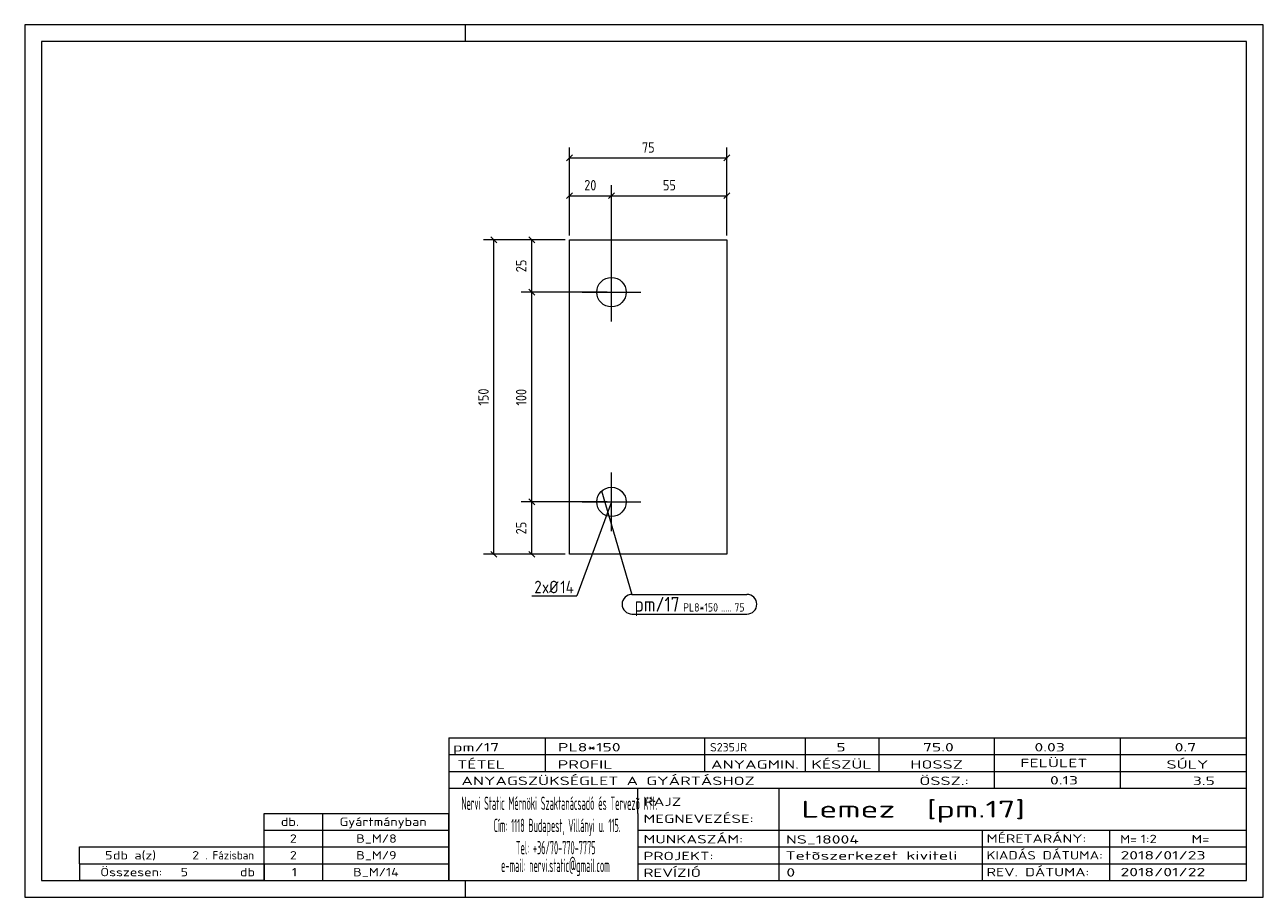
# Model space of a CAD drawing. Header units: millimetres. Extents: x 1 to 296, y 1 to 209.
import ezdxf

# ---------------------------------------------------------------- set-up
doc = ezdxf.new("R2010")
doc.units = ezdxf.units.MM
doc.header["$LTSCALE"] = 0.6
doc.linetypes.add('XKITLINE00', pattern=[0])
for name, color, linetype, lineweight in [('Bolt', 7, 'Continuous', 0), ('BoltMark', 3, 'Continuous', 0), ('DrawingSheet', 5, 'Continuous', 0), ('OtherObjectType', 1, 'Continuous', 0), ('Part', 2, 'Continuous', 0), ('PartMark', 3, 'Continuous', 0), ('Z-DIMENSIONS', 1, 'Continuous', 0)]:
    doc.layers.add(name, color=color, linetype=linetype, lineweight=lineweight)
doc.styles.add('ISOCPEUR', font='ISOCPEUR.TTF')

msp = doc.modelspace()

# ---------------------------------------------------------------- linework, layer by layer
at = {"layer": 'Bolt', "color": 4, "linetype": 'XKITLINE00', "lineweight": 0}
for p, q in [((140.75, 138.25), (140.75, 152.25)), ((133.75, 145.25), (147.75, 145.25)), ((140.75, 88.25), (140.75, 102.25)), ((133.75, 95.25), (147.75, 95.25))]:
    msp.add_line(p, q, dxfattribs=at)
for centre in [(140.75, 145.25), (140.75, 95.25)]:
    msp.add_circle(centre, 3.5, dxfattribs=at)
at = {"layer": 'BoltMark', "color": 4, "linetype": 'XKITLINE00', "lineweight": 0}
for p in [(140.75, 95.25), (121.78, 72.86)]:
    msp.add_line(p, (132.52, 72.86), dxfattribs=at)
at = {"layer": 'DrawingSheet', "color": 2, "linetype": 'XKITLINE00', "lineweight": 0}
for p, q in [((296, 209), (1, 209)), ((1, 209), (1, 1)), ((106, 205), (106, 209)), ((296, 1), (296, 209)), ((106, 1), (106, 5)), ((1, 1), (296, 1))]:
    msp.add_line(p, q, dxfattribs=at)
at = {"layer": 'DrawingSheet', "color": 3, "linetype": 'XKITLINE00', "lineweight": 0}
for p, q in [((292, 205), (5, 205)), ((5, 205), (5, 5)), ((292, 5), (292, 205)), ((5, 5), (292, 5))]:
    msp.add_line(p, q, dxfattribs=at)
at = {"layer": 'OtherObjectType', "color": 7, "linetype": 'XKITLINE00', "lineweight": 0}
for p, q in [((102, 39), (292, 39)), ((102, 39), (102, 35)), ((102, 39), (292, 39)), ((125, 35), (125, 39)), ((163, 35), (163, 39)), ((187, 35), (187, 39)), ((204.5, 35), (204.5, 39)), ((232, 35), (232, 39)), ((262, 35), (262, 39)), ((292, 35), (292, 39)), ((102, 35), (292, 35)), ((102, 35), (102, 5)), ((102, 35), (292, 35)), ((125, 31), (125, 35)), ((163, 31), (163, 35)), ((187, 31), (187, 35)), ((204.5, 31), (204.5, 35)), ((232, 31), (232, 35)), ((262, 31), (262, 35)), ((292, 31), (292, 35)), ((102, 31), (292, 31)), ((232, 27), (232, 31)), ((262, 27), (262, 31)), ((292, 27), (292, 31)), ((102, 27), (292, 27)), ((147, 21), (147, 27)), ((180.7, 17), (180.7, 27)), ((292, 21), (292, 27)), ((58, 21), (102, 21)), ((58, 17), (58, 21)), ((72, 17), (72, 21)), ((102, 17), (102, 21)), ((147, 21), (147, 5)), ((292, 17), (292, 21)), ((58, 17), (102, 17)), ((58, 13), (58, 17)), ((72, 13), (72, 17)), ((102, 13), (102, 17)), ((147, 17), (292, 17)), ((180.7, 5), (180.7, 17)), ((229.16, 13), (229.16, 17)), ((259.5, 5), (259.5, 17)), ((292, 13), (292, 17)), ((14, 9), (14, 13)), ((14, 13), (58, 13)), ((14, 13), (58, 13)), ((58, 9), (58, 13)), ((58, 13), (102, 13)), ((58, 9), (58, 13)), ((72, 9), (72, 13)), ((102, 9), (102, 13)), ((147, 13), (292, 13)), ((229.16, 5), (229.16, 13)), ((292, 9), (292, 13)), ((14, 9), (58, 9)), ((14, 9), (14, 5)), ((14, 9), (58, 9)), ((58, 9), (58, 5)), ((58, 9), (102, 9)), ((58, 5), (58, 9)), ((72, 5), (72, 9)), ((102, 5), (102, 9)), ((147, 9), (292, 9)), ((292, 5), (292, 9)), ((58, 5), (14, 5)), ((58, 5), (102, 5)), ((102, 5), (292, 5)), ((139.5, 5), (292, 5))]:
    msp.add_line(p, q, dxfattribs=at)
at = {"layer": 'Part', "color": 2, "linetype": 'XKITLINE00', "lineweight": 0}
for p, q in [((130.75, 82.75), (130.75, 157.75)), ((130.75, 157.75), (168.25, 157.75)), ((168.25, 157.75), (168.25, 82.75)), ((168.25, 82.75), (130.75, 82.75))]:
    msp.add_line(p, q, dxfattribs=at)
at = {"layer": 'PartMark', "color": 7, "linetype": 'XKITLINE00', "lineweight": 0}
for p, q in [((138.4, 97.9), (145.64, 73.2)), ((145.64, 73.2), (173.03, 73.2)), ((145.64, 68.5), (173.03, 68.5))]:
    msp.add_line(p, q, dxfattribs=at)
for centre, start, end in [((145.64, 70.85), 90, 270), ((173.03, 70.85), 270, 90)]:
    msp.add_arc(centre, 2.35, start, end, dxfattribs=at)
at = {"layer": 'Z-DIMENSIONS', "color": 7, "linetype": 'XKITLINE00', "lineweight": 0}
for p, q in [((131.46, 177.96), (130.04, 176.54)), ((130.75, 158.75), (130.75, 179.75)), ((130.75, 177.25), (168.25, 177.25)), ((168.96, 177.96), (167.54, 176.54)), ((168.25, 158.75), (168.25, 179.75)), ((131.46, 168.96), (130.04, 167.54)), ((130.75, 158.75), (130.75, 170.75)), ((130.75, 168.25), (140.75, 168.25)), ((141.46, 168.96), (140.04, 167.54)), ((141.46, 168.96), (140.04, 167.54)), ((140.75, 146.25), (140.75, 170.75)), ((140.75, 146.25), (140.75, 170.75)), ((140.75, 168.25), (168.25, 168.25)), ((168.96, 168.96), (167.54, 167.54)), ((168.25, 158.75), (168.25, 170.75)), ((129.75, 157.75), (110.25, 157.75)), ((112.04, 158.46), (113.46, 157.04)), ((112.75, 82.75), (112.75, 157.75)), ((129.75, 157.75), (119.25, 157.75)), ((121.04, 158.46), (122.46, 157.04)), ((121.75, 145.25), (121.75, 157.75)), ((139.75, 145.25), (119.25, 145.25)), ((139.75, 145.25), (119.25, 145.25)), ((121.04, 145.96), (122.46, 144.54)), ((121.04, 145.96), (122.46, 144.54)), ((121.75, 95.25), (121.75, 145.25)), ((139.75, 95.25), (119.25, 95.25)), ((139.75, 95.25), (119.25, 95.25)), ((121.04, 95.96), (122.46, 94.54)), ((121.04, 95.96), (122.46, 94.54)), ((121.75, 82.75), (121.75, 95.25)), ((129.75, 82.75), (110.25, 82.75)), ((112.04, 83.46), (113.46, 82.04)), ((129.75, 82.75), (119.25, 82.75)), ((121.04, 83.46), (122.46, 82.04))]:
    msp.add_line(p, q, dxfattribs=at)
at = {"layer": 'Z-DIMENSIONS', "color": 3}
for p in [(130.75, 177.25), (168.25, 177.25), (130.75, 168.25), (140.75, 168.25), (140.75, 168.25), (168.25, 168.25), (112.75, 157.75), (121.75, 157.75), (121.75, 145.25), (121.75, 145.25), (121.75, 95.25), (121.75, 95.25), (112.75, 82.75), (121.75, 82.75)]:
    msp.add_point(p, dxfattribs=at)

# ---------------------------------------------------------------- texts
at = {"layer": 'BoltMark', "color": 4, "style": 'ISOCPEUR', "width": 0.85}
for s, p in [('2', (122.38, 73.46)), ('xØ', (124.19, 73.46)), ('14', (128.57, 73.46))]:
    msp.add_text(s, height=3, dxfattribs=at).set_placement(p)
at = {"layer": 'OtherObjectType', "color": 7, "style": 'ISOCPEUR'}
for s, height, width, p in [('pm/17', 2, 1.525501, (103, 35.76)), ('PL8*150', 2, 1.525501, (128, 35.76)), ('S235JR', 2, 1.02, (164.22, 35.76)), ('5', 2, 1.525501, (194.32, 35.76)), ('75.0', 2, 1.525501, (214.94, 35.76)), ('0.03', 2, 1.525501, (241.51, 35.76)), ('0.7', 2, 1.525501, (274.91, 35.76)), ('TÉTEL', 2, 1.525501, (104, 31.66)), ('PROFIL', 2, 1.525501, (127.96, 31.66)), ('ANYAGMIN.', 2, 1.525501, (164.47, 31.66)), ('KÉSZÜL', 2, 1.525501, (188.37, 31.66)), ('HOSSZ', 2, 1.525501, (211.96, 31.66)), ('FELÜLET', 2, 1.525501, (238.13, 32)), ('SÚLY', 2, 1.525501, (272.96, 31.66)), ('ANYAGSZÜKSÉGLET A GYÁRTÁSHOZ', 2, 1.525501, (105, 27.75)), ('ÖSSZ.:', 2, 1.525501, (214.1, 27.75)), ('0.13', 2, 1.525501, (245.21, 27.88)), ('3.5', 2, 1.525501, (279.22, 27.75)), ('Nervi Static Mérnöki\xa0Szaktanácsadó\xa0és\xa0Tervezõ Kft.', 3.1765, 0.403093, (105, 21.82)), ('RAJZ', 2, 1.445, (148.38, 22.78)), ('Lemez  [pm.17]', 4, 1.474651, (186, 20)), ('MEGNEVEZÉSE:', 2, 1.445, (148.38, 18.72)), ('db.', 2, 1.211571, (62, 18)), ('Gyártmányban', 2, 1.211571, (76, 18)), ('Cím:\xa01118 Budapest, Villányi u. 115.', 3.1765, 0.403093, (112.69, 16.53)), ('2', 2, 1.211571, (64.14, 14)), ('B_M/8', 2, 1.211571, (79.96, 14)), ('MUNKASZÁM:', 2, 1.445, (148.38, 13.84)), ('NS_18004', 2, 1.525501, (182.28, 13.78)), ('MÉRETARÁNY:', 2, 1.36, (230.1, 14)), ('M=', 2, 1.211571, (261.91, 13.84)), ('1:2', 2, 1.275, (266.79, 13.9)), ('M=', 2, 1.275, (278.95, 13.87)), ('5', 2, 1.211571, (20.14, 10)), ('db a(z)', 2, 1.211571, (22, 10)), ('2', 2, 1.211571, (40.86, 10)), ('. Fázisban', 2, 0.935, (44, 10)), ('2', 2, 1.211571, (64.14, 10)), ('B_M/9', 2, 1.211571, (79.96, 10)), ('Tel:\xa0+36/70-770-7775', 3.1765, 0.403093, (117.97, 11.24)), ('PROJEKT:', 2, 1.445, (148.38, 9.84)), ('Tetõszerkezet kiviteli ', 2, 1.525501, (182.2, 9.94)), ('KIADÁS DÁTUMA:', 2, 1.275, (230.1, 10)), ('2018/01/23', 2, 1.525501, (262, 10)), ('e-mail:\xa0nervi.static@gmail.com', 3.1765, 0.403093, (114.45, 7)), ('Összesen:            db', 2, 1.211571, (19, 6)), ('5', 2, 1.211571, (38.14, 6)), ('1', 2, 1.211571, (64.63, 6)), ('B_M/14', 2, 1.211571, (79.22, 6)), ('REVÍZIÓ', 2, 1.445, (148.38, 5.84)), ('0', 2, 1.525501, (182.41, 5.92)), ('REV. DÁTUMA:', 2, 1.36, (230.1, 6)), ('2018/01/22', 2, 1.525501, (262, 6))]:
    msp.add_text(s, height=height, dxfattribs=dict(at, width=width)).set_placement(p)
at = {"layer": 'PartMark', "color": 3, "style": 'ISOCPEUR', "width": 0.85}
msp.add_text('pm/17', height=3.5, dxfattribs=at).set_placement((146.24, 69.1))
at = {"layer": 'PartMark', "color": 4, "style": 'ISOCPEUR', "width": 0.85}
for s, p in [('PL8*150', (157.82, 69.1)), ('75', (170.02, 69.1)), ('.....', (166.84, 69.1))]:
    msp.add_text(s, height=2, dxfattribs=at).set_placement(p)
at = {"layer": 'Z-DIMENSIONS', "color": 3, "style": 'ISOCPEUR', "width": 0.85}
for s, p in [('75', (148, 178.5)), ('20', (134.25, 169.5)), ('55', (153, 169.5))]:
    msp.add_text(s, height=2.5, dxfattribs=at).set_placement(p)
for s, p in [('25', (120.5, 150)), ('150', (111.5, 118.21)), ('100', (120.5, 118.21)), ('25', (120.5, 87.5))]:
    msp.add_text(s, height=2.5, rotation=90.0002, dxfattribs=at).set_placement(p)

doc.saveas('drawing.dxf')
